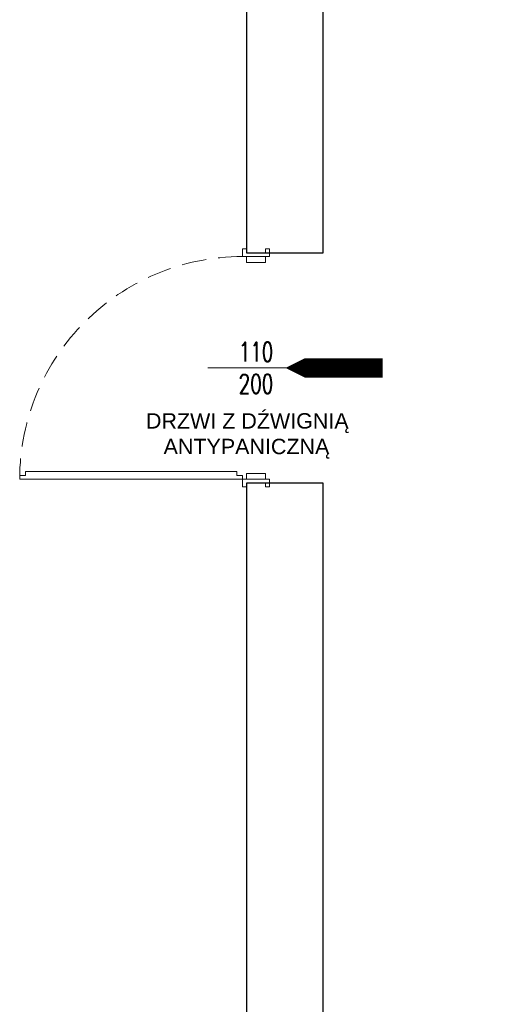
# Model space of a CAD drawing. Header units: millimetres. Extents: x 6161 to 8965, y -9035 to -5431.
# Tile 7 of 256: x 6161 to 6405, y -7187 to -6674. Entities that reach past the tile are written whole.
import ezdxf

# ---------------------------------------------------------------- set-up
doc = ezdxf.new("R2010")
doc.units = ezdxf.units.MM
doc.linetypes.add('DASHED', pattern=[19.05, 12.7, -6.35])
doc.layers.add('! stolarka nowa', color=5, linetype='Continuous', lineweight=13)
doc.layers.add('drzwi', color=30, linetype='Continuous', lineweight=20)
doc.layers.add('Ściany', color=7, linetype='Continuous')
doc.styles.add('JACEK_07', font='SIMPLEX.SHX', dxfattribs={"width": 0.7})
doc.styles.add('RomanS', font='romans.shx')

# ---------------------------------------------------------------- blocks, each defined once
blk = doc.blocks.new('*U477')
at = {"color": 7}
blk.add_lwpolyline([(60, 25), (60, -25)], dxfattribs=at)
for points in [[(-2, 5), (0, 5), (0, -5), (-2, -5), (-2, -7), (2, -7), (2, -5), (2, 7), (-2, 7), (-2, 5)], [(122, 5), (120, 5), (120, -5), (122, -5), (122, -7), (118, -7), (118, -5), (118, 7), (122, 7), (122, 5)], [(2, -5), (5, -5), (5, 5), (2, 5)], [(118, -5), (115, -5), (115, 5), (118, 5)]]:
    blk.add_lwpolyline(points)
blk.add_lwpolyline([(116, -7), (116, -10), (114, -10), (114, -120), (116, -120), (116, -123), (118, -123), (118, -7)], close=True)
at = {"linetype": 'DASHED'}
blk.add_arc((118, -7), 116, 180, 270, dxfattribs=at)
at = {"color": 7, "insert": (60, 0), "char_height": 10, "width": 10, "attachment_point": 5, "rotation": 90, "style": 'JACEK_07'}
blk.add_mtext('110\\P200', dxfattribs=at)
blk = doc.blocks.new('*U589')
at = {"layer": '! stolarka nowa'}
for p in [(0, 3), (0, 0), (0, -3)]:
    blk.add_point(p, dxfattribs=at)
at = {"color": 7}
blk.add_line((55.5, -22.01), (55.5, 22.01), dxfattribs=at)
for p, q in [((0.5, 3), (0.5, -3)), ((7.5, 3), (0.5, 3)), ((6.5, -3), (6.5, 2)), ((6.5, 2), (7.5, 2)), ((7.5, 2), (7.5, 3)), ((103.5, 2), (103.5, 3)), ((103.5, 3), (110.5, 3)), ((103.5, 2), (104.5, 2)), ((104.5, 2), (104.5, -3)), ((110.5, 3), (110.5, -3)), ((0.5, -3), (6.5, -3)), ((7.5, -93), (7.5, -1)), ((7.5, -1), (8.5, -1)), ((8.5, -1), (8.5, -2)), ((8.5, -2), (13.5, -2)), ((13.5, -2), (13.5, -92)), ((110.5, -3), (104.5, -3)), ((8.5, -93), (8.5, -92)), ((8.5, -92), (13.5, -92)), ((7.5, -93), (8.5, -93))]:
    blk.add_line(p, q)
at = {"linetype": 'DASHED'}
blk.add_arc((8.5, 2), 95, 270, 360, dxfattribs=at)
for p in [(111, 3), (111, 0), (111, -3)]:
    blk.add_point(p)
at = {"color": 7, "style": 'JACEK_07', "width": 0.7}
for s, p in [('200', (68.75, -8.88)), ('90', (52.09, -6.33))]:
    blk.add_text(s, height=10, rotation=90, dxfattribs=at).set_placement(p)

msp = doc.modelspace()

# ---------------------------------------------------------------- linework, layer by layer
msp.add_lwpolyline([(6299.23, -6855.22, 0, 20, 0), (6319.23, -6855.22, 10, 10, 0), (6349.73, -6855.22, 10, 10, 0)], format="xyseb")
at = {"layer": 'Ściany'}
for points in [[(6278.83, -5912.82), (6278.83, -6795.22), (6318.83, -6795.22), (6318.83, -6172.32)], [(6358.83, -7205.32), (6358.83, -7195.32), (6318.83, -7195.32), (6318.83, -6925.22), (6318.83, -6925.22), (6318.83, -6915.22), (6278.83, -6915.22), (6278.83, -7490.82), (6318.83, -7490.82), (6318.83, -7490.82), (6318.83, -7205.32), (6358.83, -7205.32)]]:
    msp.add_lwpolyline(points, dxfattribs=at)

# ---------------------------------------------------------------- block references
at = {"layer": 'drzwi', "rotation": 270}
msp.add_blockref('*U477', (6283.83, -6795.22), dxfattribs=at)
at = {"layer": 'drzwi'}
msp.add_blockref('*U589', (6358.83, -7202.32), dxfattribs=at)

# ---------------------------------------------------------------- texts
at = {"insert": (6218.12, -6878.8), "char_height": 8, "width": 121.5751, "attachment_point": 1, "style": 'RomanS'}
msp.add_mtext('\\pi8.4301;{\\fArial|b0|i0|c238|p34;DRZWI Z DŹWIGNIĄ \\P\\pi17.60882;ANTYPANICZNĄ}', dxfattribs=at)

doc.saveas('drawing.dxf')
